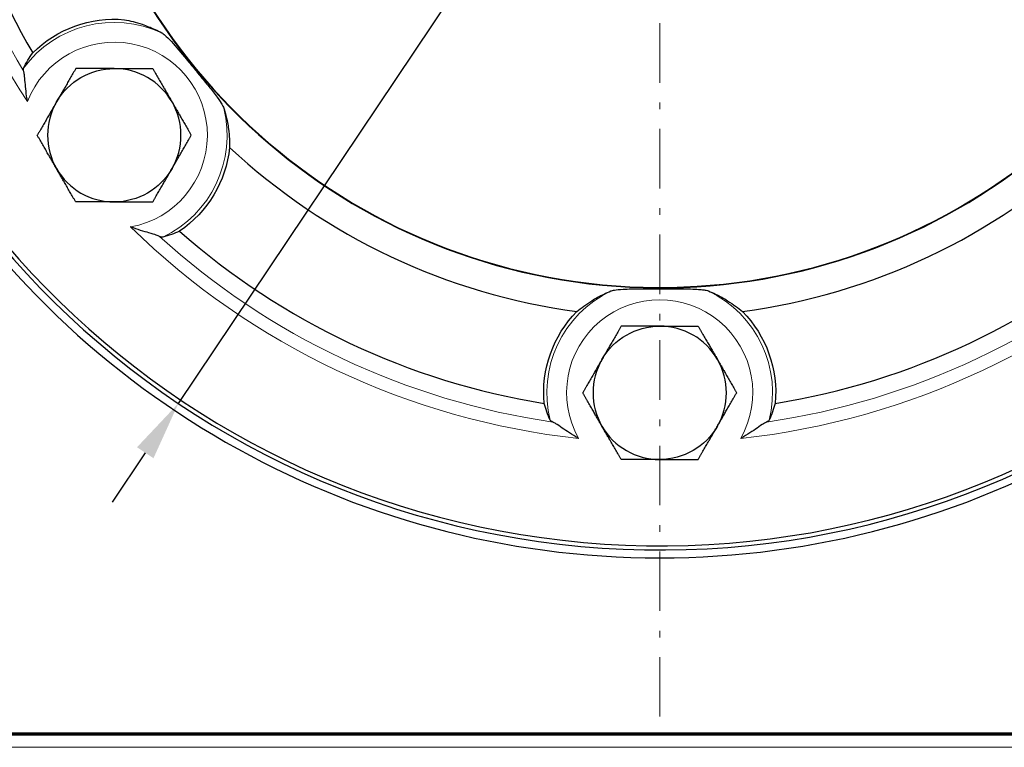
# Model space of a CAD drawing. Header units: millimetres. Extents: x 12 to 583, y -118 to 285.
# Tile 9 of 29: x 390 to 464, y -118 to -63. Entities that reach past the tile are written whole.
import ezdxf

# ---------------------------------------------------------------- set-up
doc = ezdxf.new("R2010")
doc.units = ezdxf.units.MM
doc.linetypes.add('CENTER', pattern=[8, 4.5, -1.5, 0.5, -1.5])
doc.linetypes.add('SOLID', pattern=[0])
doc.styles.add('Arial', font='Arial.ttf', dxfattribs={"height": 4.5})
doc.dimstyles.get("Standard").update_dxf_attribs({"dimtxt": 5, "dimasz": 5, "dimexe": 0.18, "dimexo": 0.0625, "dimgap": 0.09, "dimtad": 0, "dimtih": 1, "dimtoh": 1, "dimdec": 4, "dimzin": 0, "dimdsep": 46, "dimtxsty": 'Arial', "dimcen": 0.09, "dimadec": 0, "dimazin": 0, "dimtfac": 1, "dimtdec": 4, "dimtofl": 0, "dimtmove": 0, "dimatfit": 3, "dimfxl": 0, "dimtolj": 1, "dimtzin": 0, "dimarcsym": 0})

# ---------------------------------------------------------------- blocks, each defined once
blk = doc.blocks.new('*D4')
at = {"color": 0, "lineweight": -2}
for p, q in [((477.046, 20.601), (493.911, 45.725)), ((401.638, -91.737), (474.538, 16.865)), ((399.13, -95.473), (396.622, -99.209))]:
    blk.add_line(p, q, dxfattribs=at)
at = {"color": 0}
for points in [[(476.423, 21.019), (477.669, 20.183), (474.538, 16.865)], [(399.752, -95.891), (398.507, -95.055), (401.638, -91.737)]]:
    blk.add_solid(points, dxfattribs=at)
at = {"layer": 'Defpoints', "color": 0}
for p in [(474.538, 16.865), (401.638, -91.737)]:
    blk.add_point(p, dxfattribs=at)
at = {"color": 0, "lineweight": 9, "insert": (483.185, 38.127), "char_height": 4.5, "attachment_point": 5, "rotation": 56.1279, "style": 'Arial'}
blk.add_mtext('\\A1;Ø130.8', dxfattribs=at)
blk = doc.blocks.new('BlockOfCenters_1', base_point=(438.088, -37.436))
at = {"color": 6, "linetype": 'CENTER', "lineweight": 9}
blk.add_lwpolyline([(438.088, 41.044), (438.088, -115.916)], dxfattribs=at)
blk = doc.blocks.new('BlockOfViews_1')
at = {"linetype": 'SOLID', "lineweight": 30}
for centre, radius, start, end in [((438.088, -37.436, -4.327), 65.4, 5.48585, 351.18863), ((438.088, -37.436, 13.673), 65.086, 6.19403, 351.14721), ((438.088, -37.436, 5.473), 55, 181.12505, 210.30409), ((438.088, -37.436, 13.673), 45.553, 184.40639, 344.67367), ((438.088, -37.436, 13.673), 45.519, 184.40986, 344.68823), ((396.781, -71.436, 18.173), 5.05, 30, 90), ((396.781, -71.436, 18.173), 5.05, 150, 210), ((396.781, -71.436, 18.173), 5.05, 330, 30), ((438.088, -37.436, -7.027), 66, 210.24903, 329.75097), ((438.088, -37.436, 5.473), 47.75, 226.99472, 262.46339), ((438.088, -37.436, 5.473), 47.75, 277.53661, 313.00528), ((396.781, -71.436, 18.173), 5.05, 210, 270), ((438.088, -37.436, 5.473), 55, 228.61214, 260.84598), ((438.088, -37.436, 5.473), 55, 279.15402, 311.38786), ((438.088, -90.936, 17.773), 5.05, 30, 90), ((438.088, -90.936, 17.773), 5.05, 150, 210), ((438.088, -90.936, 17.773), 5.05, 330, 30), ((438.088, -90.936, 17.773), 5.05, 210, 270)]:
    blk.add_arc(centre, radius, start, end, dxfattribs=at)
at = {"color": 196, "linetype": 'SOLID', "lineweight": 9}
for centre, radius, start, end in [((438.088, -37.436, 13.673), 57.285, 146.70242, 213.29758), ((396.781, -71.436, 12.225), 8.551, 65.09897, 143.50249), ((396.781, -71.436, 12.225), 8.551, 295.41375, 13.81727), ((438.088, -37.436, 13.673), 57.285, 225.61865, 263.83946), ((438.088, -37.436, 13.673), 57.285, 276.16054, 314.38135), ((438.088, -90.936, 12.225), 8.551, 115.64085, 194.04437), ((438.088, -90.936, 12.225), 8.551, 345.95563, 64.35915)]:
    blk.add_arc(centre, radius, start, end, dxfattribs=at)
at = {"color": 196, "linetype": 'SOLID', "lineweight": 9, "extrusion": (0, 0, -1)}
for centre, radius, start, end in [((-438.088, -37.436, -12.847), 56.3, 328.80766, 31.19234), ((-396.781, -71.436, -13.673), 7.051, 21.2111, 259.87266), ((-438.088, -37.436, -12.847), 56.3, 278.26577, 312.27611), ((-438.088, -37.436, -12.847), 56.3, 227.72389, 261.73423), ((-438.088, -90.936, -13.673), 7.051, 330.66922, 209.33078)]:
    blk.add_arc(centre, radius, start, end, dxfattribs=at)
at = {"linetype": 'SOLID', "lineweight": 30, "extrusion": (-2.45015e-16, 0, -1)}
for centre, start, end in [((-396.781, -71.436, -5.473), 45.3209, 95.07906), ((-396.781, -71.436, -5.473), 186.0047, 235.76286), ((-438.088, -90.936, -5.473), 354.77902, 44.53718), ((-438.088, -90.936, -5.473), 135.46282, 185.22098)]:
    blk.add_arc(centre, 8.786, start, end, dxfattribs=at)
at = {"linetype": 'SOLID', "lineweight": 30, "extrusion": (0, 0, -1)}
for centre, start, end in [((-396.781, -71.436, -18.173), 30, 90), ((-396.781, -71.436, -18.173), 210, 270), ((-438.088, -90.936, -17.773), 30, 90), ((-438.088, -90.936, -17.773), 210, 270)]:
    blk.add_arc(centre, 5.05, start, end, dxfattribs=at)
at = {"linetype": 'SOLID', "lineweight": 30}
for points, knots in [([(397.559, -62.684, 5.473), (397.968, -62.761, 6.617), (398.417, -62.872, 7.815), (399.212, -63.141, 9.746), (399.538, -63.27, 10.494), (400.041, -63.504, 11.557), (400.21, -63.588, 11.896), (400.381, -63.68, 12.225)], [1.040291, 1.040291, 1.040291, 1.040291, 4.553172, 4.553172, 6.829758, 6.829758, 7.937867, 7.937867, 7.937867, 7.937867]), ([(400.381, -63.68, 12.225), (400.451, -63.718, 12.358), (400.534, -63.781, 12.476), (400.747, -63.968, 12.726), (400.907, -64.127, 12.869), (401.466, -64.736, 13.219), (401.866, -65.217, 13.328), (402.346, -65.798, 13.396), (402.464, -65.941, 13.408), (402.645, -66.16, 13.419), (402.709, -66.238, 13.421), (402.826, -66.38, 13.423), (402.879, -66.444, 13.423), (402.992, -66.582, 13.422), (403.053, -66.656, 13.42), (403.215, -66.853, 13.411), (403.318, -66.978, 13.403), (403.54, -67.249, 13.375), (403.66, -67.396, 13.355), (403.998, -67.812, 13.278), (404.222, -68.091, 13.203), (404.638, -68.638, 12.967), (404.787, -68.851, 12.825), (404.937, -69.09, 12.616), (404.981, -69.165, 12.541), (405.046, -69.292, 12.386), (405.069, -69.347, 12.309), (405.084, -69.394, 12.225)], [0, 0, 0, 0, 0.463384, 0.463384, 1.12887, 1.12887, 2.310299, 2.310299, 2.689403, 2.689403, 2.896978, 2.896978, 3.068045, 3.068045, 3.26456, 3.26456, 3.596541, 3.596541, 3.986816, 3.986816, 4.713108, 4.713108, 5.482845, 5.482845, 5.847384, 5.847384, 6.161059, 6.161059, 6.161059, 6.161059]), ([(389.907, -66.35, 12.225), (390.009, -66.149, 11.142), (390.122, -65.944, 9.998), (390.359, -65.55, 7.707), (390.482, -65.361, 6.56), (390.603, -65.188, 5.473)], [0.999786, 0.999786, 0.999786, 0.999786, 4.184941, 4.184941, 7.373204, 7.373204, 7.373204, 7.373204]), ([(389.927, -66.595, 12.847), (389.91, -66.535, 12.751), (389.9, -66.484, 12.65), (389.894, -66.401, 12.441), (389.897, -66.37, 12.334), (389.907, -66.35, 12.225)], [0.000001, 0.000001, 0.000001, 0.000001, 0.3407237, 0.3407237, 0.6743841, 0.6743841, 0.6743841, 0.6743841]), ([(390.207, -68.885, 13.673), (390.206, -68.88, 13.673), (390.206, -68.875, 13.673), (390.118, -68.319, 13.672), (390.07, -67.828, 13.591), (390.01, -67.2, 13.359), (389.992, -67.006, 13.252), (389.96, -66.754, 13.05), (389.945, -66.663, 12.955), (389.927, -66.595, 12.847)], [-1.965118, -1.965118, -1.965118, -1.965118, -1.956218, -1.956218, -0.969671, -0.969671, -0.388896, -0.388896, -0.000048, -0.000048, -0.000048, -0.000048]), ([(405.084, -69.394, 12.225), (405.142, -69.58, 11.896), (405.192, -69.761, 11.557), (405.325, -70.301, 10.494), (405.388, -70.645, 9.746), (405.5, -71.476, 7.815), (405.523, -71.939, 6.617), (405.519, -72.355, 5.473)], [1.168477, 1.168477, 1.168477, 1.168477, 2.276586, 2.276586, 4.553172, 4.553172, 8.066053, 8.066053, 8.066053, 8.066053]), ([(400.214, -79.093, 12.847), (400.151, -79.062, 12.955), (400.064, -79.03, 13.05), (399.823, -78.95, 13.252), (399.636, -78.895, 13.359), (399.031, -78.715, 13.591), (398.558, -78.574, 13.672), (398.03, -78.381, 13.673), (398.026, -78.379, 13.673), (398.021, -78.378, 13.673)], [-3.3142, -3.3142, -3.3142, -3.3142, -2.655402, -2.655402, -1.671437, -1.671437, 0, 0, 0.015079, 0.015079, 0.015079, 0.015079]), ([(401.724, -78.7, 5.473), (401.531, -78.785, 6.56), (401.322, -78.87, 7.707), (400.89, -79.026, 9.998), (400.668, -79.098, 11.142), (400.45, -79.159, 12.225)], [0.996678, 0.996678, 0.996678, 0.996678, 4.184941, 4.184941, 7.370096, 7.370096, 7.370096, 7.370096]), ([(400.45, -79.159, 12.225), (400.429, -79.165, 12.334), (400.398, -79.163, 12.441), (400.318, -79.141, 12.65), (400.27, -79.121, 12.751), (400.214, -79.093, 12.847)], [0, 0, 0, 0, 0.3334746, 0.3334746, 0.6740164, 0.6740164, 0.6740164, 0.6740164]), ([(431.825, -84.773, 5.473), (432.144, -84.506, 6.617), (432.515, -84.23, 7.815), (433.229, -83.788, 9.746), (433.534, -83.618, 10.494), (434.036, -83.378, 11.557), (434.207, -83.301, 11.896), (434.388, -83.227, 12.225)], [1.040291, 1.040291, 1.040291, 1.040291, 4.553172, 4.553172, 6.829758, 6.829758, 7.937867, 7.937867, 7.937867, 7.937867]), ([(434.388, -83.227, 12.225), (434.46, -83.198, 12.357), (434.56, -83.174, 12.474), (434.833, -83.129, 12.718), (435.047, -83.107, 12.857), (435.707, -83.07, 13.145), (436.132, -83.063, 13.248), (436.851, -83.057, 13.361), (437.171, -83.056, 13.391), (437.749, -83.056, 13.422), (438.02, -83.056, 13.426), (438.566, -83.056, 13.417), (438.852, -83.056, 13.402), (439.495, -83.058, 13.341), (439.869, -83.06, 13.283), (440.783, -83.081, 13.046), (441.118, -83.106, 12.862), (441.424, -83.142, 12.646), (441.518, -83.157, 12.567), (441.674, -83.189, 12.401), (441.738, -83.207, 12.317), (441.788, -83.227, 12.225)], [0, 0, 0, 0, 0.45794, 0.45794, 1.10276, 1.10276, 1.970198, 1.970198, 2.627273, 2.627273, 3.184393, 3.184393, 3.773575, 3.773575, 4.537836, 4.537836, 5.748772, 5.748772, 6.336689, 6.336689, 6.847113, 6.847113, 6.847113, 6.847113]), ([(441.788, -83.227, 12.225), (441.968, -83.301, 11.896), (442.14, -83.378, 11.557), (442.641, -83.618, 10.494), (442.947, -83.788, 9.746), (443.66, -84.23, 7.815), (444.032, -84.506, 6.617), (444.351, -84.773, 5.473)], [1.168477, 1.168477, 1.168477, 1.168477, 2.276586, 2.276586, 4.553172, 4.553172, 8.066053, 8.066053, 8.066053, 8.066053]), ([(429.793, -93.011, 12.225), (429.702, -92.804, 11.142), (429.616, -92.587, 9.998), (429.462, -92.154, 7.707), (429.395, -91.939, 6.56), (429.338, -91.736, 5.473)], [0.999786, 0.999786, 0.999786, 0.999786, 4.184941, 4.184941, 7.373204, 7.373204, 7.373204, 7.373204]), ([(446.838, -91.736, 5.473), (446.781, -91.939, 6.56), (446.713, -92.154, 7.707), (446.56, -92.587, 9.998), (446.473, -92.804, 11.142), (446.383, -93.011, 12.225)], [0.996678, 0.996678, 0.996678, 0.996678, 4.184941, 4.184941, 7.370096, 7.370096, 7.370096, 7.370096]), ([(429.994, -93.151, 12.847), (429.937, -93.126, 12.751), (429.891, -93.101, 12.65), (429.824, -93.054, 12.441), (429.802, -93.032, 12.334), (429.793, -93.011, 12.225)], [0.000001, 0.000001, 0.000001, 0.000001, 0.3407237, 0.3407237, 0.6743841, 0.6743841, 0.6743841, 0.6743841]), ([(431.94, -94.39, 13.673), (431.935, -94.387, 13.673), (431.93, -94.384, 13.673), (431.445, -94.099, 13.671), (431.036, -93.824, 13.591), (430.513, -93.471, 13.358), (430.353, -93.362, 13.252), (430.138, -93.227, 13.05), (430.058, -93.18, 12.955), (429.994, -93.151, 12.847)], [-1.964888, -1.964888, -1.964888, -1.964888, -1.954554, -1.954554, -0.968363, -0.968363, -0.388603, -0.388603, -0.000048, -0.000048, -0.000048, -0.000048]), ([(446.182, -93.151, 12.847), (446.117, -93.18, 12.955), (446.037, -93.227, 13.05), (445.823, -93.362, 13.252), (445.662, -93.471, 13.358), (445.14, -93.824, 13.591), (444.73, -94.099, 13.671), (444.245, -94.384, 13.673), (444.24, -94.387, 13.673), (444.235, -94.39, 13.673)], [-3.311029, -3.311029, -3.311029, -3.311029, -2.652797, -2.652797, -1.670656, -1.670656, 0, 0, 0.017506, 0.017506, 0.017506, 0.017506]), ([(446.383, -93.011, 12.225), (446.374, -93.032, 12.334), (446.352, -93.054, 12.441), (446.284, -93.101, 12.65), (446.238, -93.126, 12.751), (446.182, -93.151, 12.847)], [0, 0, 0, 0, 0.3334746, 0.3334746, 0.6740164, 0.6740164, 0.6740164, 0.6740164])]:
    blk.add_open_spline(points, degree=3, knots=knots, dxfattribs=at)
for points, weights in [([(393.865, -66.386, 17.722), (393.084, -67.739, 18.173), (392.408, -68.911, 18.173)], [1.06922335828, 1.0732791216, 1]), ([(396.781, -66.386, 18.173), (395.428, -66.386, 18.173), (393.865, -66.386, 17.722)], [1, 1.0732791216, 1.06922335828]), ([(396.781, -66.386, 18.173), (398.134, -66.386, 18.173), (399.697, -66.386, 17.722)], [1, 1.0732791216, 1.06922335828]), ([(399.697, -66.386, 17.722), (400.478, -67.739, 18.173), (401.154, -68.911, 18.173)], [1.06922335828, 1.0732791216, 1]), ([(392.408, -68.911, 18.173), (391.731, -70.083, 18.173), (390.95, -71.436, 17.722)], [1, 1.0732791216, 1.06922335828]), ([(401.154, -68.911, 18.173), (401.831, -70.083, 18.173), (402.612, -71.436, 17.722)], [1, 1.0732791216, 1.06922335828]), ([(392.408, -73.961, 18.173), (391.731, -72.789, 18.173), (390.95, -71.436, 17.722)], [1, 1.0732791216, 1.06922335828]), ([(401.154, -73.961, 18.173), (401.831, -72.789, 18.173), (402.612, -71.436, 17.722)], [1, 1.0732791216, 1.06922335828]), ([(393.865, -76.486, 17.722), (393.084, -75.133, 18.173), (392.408, -73.961, 18.173)], [1.06922335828, 1.0732791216, 1]), ([(399.697, -76.486, 17.722), (400.478, -75.133, 18.173), (401.154, -73.961, 18.173)], [1.06922335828, 1.0732791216, 1]), ([(396.781, -76.486, 18.173), (395.428, -76.486, 18.173), (393.865, -76.486, 17.722)], [1, 1.0732791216, 1.06922335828]), ([(396.781, -76.486, 18.173), (398.134, -76.486, 18.173), (399.697, -76.486, 17.722)], [1, 1.0732791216, 1.06922335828]), ([(435.172, -85.886, 17.322), (434.391, -87.239, 17.773), (433.714, -88.411, 17.773)], [1.06922335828, 1.0732791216, 1]), ([(438.088, -85.886, 17.773), (436.735, -85.886, 17.773), (435.172, -85.886, 17.322)], [1, 1.0732791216, 1.06922335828]), ([(438.088, -85.886, 17.773), (439.441, -85.886, 17.773), (441.003, -85.886, 17.322)], [1, 1.0732791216, 1.06922335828]), ([(441.003, -85.886, 17.322), (441.785, -87.239, 17.773), (442.461, -88.411, 17.773)], [1.06922335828, 1.0732791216, 1]), ([(433.714, -88.411, 17.773), (433.038, -89.583, 17.773), (432.256, -90.936, 17.322)], [1, 1.0732791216, 1.06922335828]), ([(442.461, -88.411, 17.773), (443.138, -89.583, 17.773), (443.919, -90.936, 17.322)], [1, 1.0732791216, 1.06922335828]), ([(433.714, -93.461, 17.773), (433.038, -92.289, 17.773), (432.256, -90.936, 17.322)], [1, 1.0732791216, 1.06922335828]), ([(442.461, -93.461, 17.773), (443.138, -92.289, 17.773), (443.919, -90.936, 17.322)], [1, 1.0732791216, 1.06922335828]), ([(435.172, -95.986, 17.322), (434.391, -94.633, 17.773), (433.714, -93.461, 17.773)], [1.06922335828, 1.0732791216, 1]), ([(441.003, -95.986, 17.322), (441.785, -94.633, 17.773), (442.461, -93.461, 17.773)], [1.06922335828, 1.0732791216, 1]), ([(438.088, -95.986, 17.773), (436.735, -95.986, 17.773), (435.172, -95.986, 17.322)], [1, 1.0732791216, 1.06922335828]), ([(438.088, -95.986, 17.773), (439.441, -95.986, 17.773), (441.003, -95.986, 17.322)], [1, 1.0732791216, 1.06922335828])]:
    blk.add_rational_spline(points, weights, degree=2, dxfattribs=at)
blk.add_blockref('BlockOfCenters_1', (438.088, -37.436))
blk = doc.blocks.new('A21-m')
at = {"color": 2, "linetype": 'SOLID', "lineweight": 70}
blk.add_line((582.952, -116.779), (222.952, -116.779), dxfattribs=at)
at = {"linetype": 'SOLID', "lineweight": 9}
blk.add_line((582.952, -117.779), (222.952, -117.779), dxfattribs=at)

msp = doc.modelspace()

# ---------------------------------------------------------------- block references
for name in ['A21-m', 'BlockOfViews_1']:
    msp.add_blockref(name, (0, 0))

# ---------------------------------------------------------------- dimensions: what is measured, and where the dimension line sits
at = {"lineweight": 9}
dim = msp.add_diameter_dim_2p(p1=(401.638, -91.737), p2=(474.538, 16.865), dimstyle='Standard', override={"dimtxt": 4.5, "dimasz": 4.5, "dimexe": 1.26, "dimexo": 0, "dimgap": 2.25, "dimtad": 1, "dimtih": 0, "dimtoh": 0, "dimdec": 1, "dimlfac": 1, "dimpost": '״<>', "dimse1": 0, "dimse2": 0, "dimtofl": 1}, dxfattribs=at)
dim.commit()
dim.dimension.update_dxf_attribs({"geometry": '*D4', "text_midpoint": (487.063, 35.523), "dimtype": 163})

doc.saveas('drawing.dxf')
